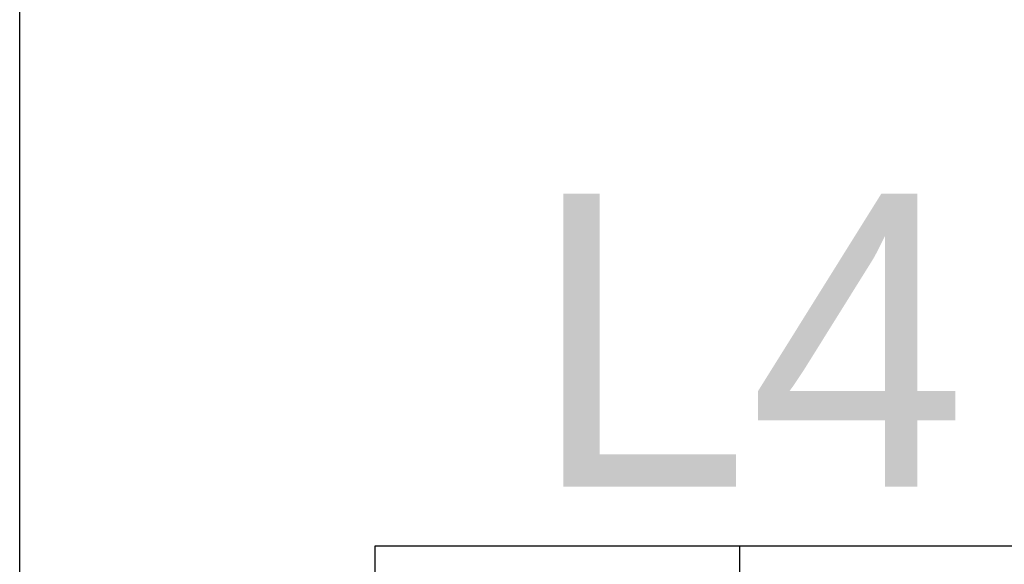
# Model space of a CAD drawing. Extents: x 0 to 210, y 0 to 297.
# Tile 39 of 68: x 125.48 to 131.54, y 202.77 to 206.12. Entities that reach past the tile are written whole.
import ezdxf

# ---------------------------------------------------------------- set-up
doc = ezdxf.new("R2010")
doc.units = 0
doc.layers.get('0').update_dxf_attribs({"linetype": 'CONTINUOUS'})
doc.layers.add('BL$4----', color=7, linetype='CONTINUOUS')
doc.layers.add('ET$1A---_TEKST', color=7, linetype='CONTINUOUS')
doc.styles.add('BURO-018', font='BUROFONT.shx', dxfattribs={"height": 1.8})

msp = doc.modelspace()

# ---------------------------------------------------------------- linework, layer by layer
for p, q in [((125.4847, 160.1373), (125.4847, 218.9975)), ((131.6217, 202.8836), (127.6674, 202.8836))]:
    msp.add_line(p, q)
at = {"layer": 'BL$4----'}
msp.add_line((129.9098, 198.3636), (129.9098, 202.8836), dxfattribs=at)
at = {"layer": 'ET$1A---_TEKST'}
msp.add_line((127.6674, 202.8836), (127.6674, 198.2036), dxfattribs=at)

# ---------------------------------------------------------------- texts
at = {"layer": 'BL$4----', "color": 1, "style": 'BURO-018'}
msp.add_text('L4', height=1.8, dxfattribs=at).set_placement((128.6274, 203.2484))

doc.saveas('drawing.dxf')
